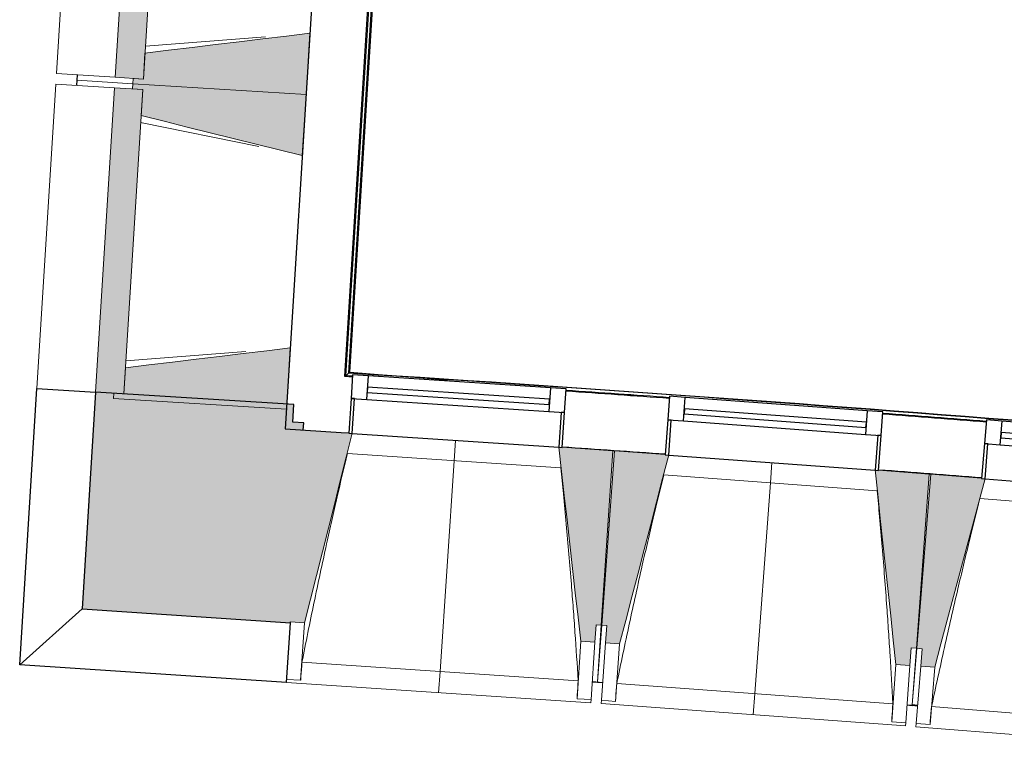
# Model space of a CAD drawing. Header units: millimetres. Extents: x -2845 to 74565, y -36590 to 13748.
# Tile 9 of 75: x 38863 to 41671, y -30371 to -28283. Entities that reach past the tile are written whole.
import ezdxf

# ---------------------------------------------------------------- set-up
doc = ezdxf.new("R2010")
doc.units = ezdxf.units.MM
for name, color, linetype, lineweight in [('A-FLOR', 7, 'Continuous', 25), ('A-FLOR-HRAL', 7, 'Continuous', 18), ('A-GENM', 7, 'Continuous', 18), ('A-GLAZ', 7, 'Continuous', 25), ('A-WALL', 7, 'Continuous', 25), ('A-WALL-PATT', 7, 'Continuous', 25), ('I-WALL', 7, 'Continuous', 25), ('MUR', 7, 'Continuous', 25), ('S-BEAM', 7, 'Continuous', 18)]:
    doc.layers.add(name, color=color, linetype=linetype, lineweight=lineweight)

# ---------------------------------------------------------------- blocks, each defined once
blk = doc.blocks.new('20_MUR PREFA_01 - MODULE_01 B-3165811-2021_015_1111_DCE_1_50_N0 FINI_CFA_DIS')
at = {"layer": 'A-GENM'}
for p, q in [((0, 722.1), (0, 661.4)), ((0, 661.4), (0, 58.5)), ((0, 0.7), (0, 58.5))]:
    blk.add_line(p, q, dxfattribs=at)
blk = doc.blocks.new('Murs 6 - Murs 1-3191379-2021_015_1111_DCE_1_50_N0 FINI_CFA_DIS')
at = {"layer": 'A-WALL-PATT', "true_color": 0x787878}
blk.add_hatch(color=8, dxfattribs=at).paths.add_polyline_path([(-13533.8, -30003.9), (-13530.4, -29951.9), (-13545.3, -29950.9), (-13512.2, -29453.2), (-13497.2, -29454.2), (-13495.9, -29434), (-13527, -29431.9), (-13523.8, -29380.9), (-14089.6, -29345.7), (-14128.1, -29964.3), (-13545.3, -30003.1)])
at = {"layer": 'A-WALL'}
for p, q in [((-14089.6, -29345.7), (-14128.1, -29964.3)), ((-13523.8, -29380.9), (-14089.6, -29345.7)), ((-13527, -29431.9), (-13523.8, -29380.9)), ((-13495.9, -29434), (-13527, -29431.9)), ((-13497.2, -29454.2), (-13495.9, -29434)), ((-14128.1, -29964.3), (-13533.8, -30003.9)), ((-13533.8, -30003.9), (-13533.7, -30001.8))]:
    blk.add_line(p, q, dxfattribs=at)
at = {"layer": 'MUR'}
for p, q in [((-14306, -30124), (-14257, -29335.3)), ((-14257, -29335.3), (-14089.6, -29345.7)), ((-14128.1, -29964.3), (-14306, -30124)), ((-13545.2, -30174.7), (-13533.8, -30003.9)), ((-13545.2, -30174.7), (-14306, -30124))]:
    blk.add_line(p, q, dxfattribs=at)
blk = doc.blocks.new('B02_DC_STR_rvt-1-2021_015_1111_DCE_1_50_N0 FINI_CFA_DIS')
at = {"layer": 'S-BEAM', "lineweight": 5, "true_color": 0x787878}
for points in [[(-13953.3, -28452.5), (-13899.3, -27584.2), (-13979.8, -27579.1), (-14033.8, -28447.5), (-13982, -28450.7)], [(-13489.2, -28496.3), (-13478.4, -28321.7), (-13948.7, -28378.2), (-13953.3, -28452.5), (-13982, -28450.7), (-13982.9, -28465.7), (-13511.5, -28495)], [(-13500.1, -28671), (-13489.2, -28496.3), (-13982.9, -28465.7), (-13983.9, -28480.6), (-13955.1, -28482.4), (-13959.8, -28556.7), (-13511.5, -28668.2)], [(-14009.1, -29350.7), (-13955.1, -28482.4), (-14035.7, -28477.4), (-14089.6, -29345.7), (-14037.8, -29349)], [(-13545, -29394.6), (-13534.2, -29219.9), (-14004.5, -29276.4), (-14009.1, -29350.7), (-14037.8, -29349), (-14038.7, -29363.9), (-13601.4, -29391.1)], [(-13493.8, -30004.5), (-13357.7, -29464.2), (-13367.7, -29463.6), (-13367.7, -29462.9), (-13512.2, -29453.2), (-13545.3, -29950.9), (-13530.4, -29951.9), (-13533.7, -30001.8), (-13511.5, -30003.3)], [(-12665.6, -30059.6), (-12662.3, -30009.8), (-12647.3, -30010.8), (-12614.2, -29513.1), (-12758.8, -29503.4), (-12758.8, -29504.1), (-12768.8, -29503.5), (-12705.5, -30057)], [(-12595, -30064.6), (-12455, -29525.4), (-12465, -29524.6), (-12465, -29524), (-12609.4, -29513.3), (-12646.1, -30010.7), (-12631.2, -30011.8), (-12634.9, -30061.7), (-12618.1, -30062.9)], [(-11767.2, -30125.8), (-11763.5, -30075.9), (-11748.6, -30077), (-11711.9, -29579.6), (-11856.4, -29568.9), (-11856.4, -29569.6), (-11866.4, -29568.8), (-11807.1, -30122.8)], [(-11696.6, -30131.3), (-11552.8, -29593), (-11562.7, -29592.2), (-11562.7, -29591.5), (-11707.1, -29579.8), (-11747.4, -30077), (-11732.5, -30078.2), (-11736.5, -30128), (-11724.7, -30129)]]:
    blk.add_hatch(color=8, dxfattribs=at).paths.add_polyline_path(points)
at = {"layer": 'A-FLOR'}
for p, q in [((-14142, -28440.7), (-14143, -28455.7)), ((-14143, -28455.7), (-14143.9, -28470.7)), ((-12673.1, -30172.1), (-12643.2, -30174.2)), ((-11775.5, -30238.2), (-11745.6, -30240.5)), ((-11745.5, -30239.8), (-11760.5, -30238.6))]:
    blk.add_line(p, q, dxfattribs=at)
at = {"layer": 'S-BEAM'}
for p, q in [((-14147.2, -27568.7), (-14201.2, -28437.1)), ((-13979.8, -27579.1), (-14033.8, -28447.5)), ((-13953.3, -28452.5), (-13899.3, -27584.2)), ((-13947.5, -28358.7), (-13604.8, -28331.7)), ((-13489.2, -28496.3), (-13478.4, -28321.7)), ((-13948.7, -28378.2), (-13953.3, -28452.5)), ((-14033.8, -28447.5), (-14201.2, -28437.1)), ((-14143, -28455.7), (-14142, -28440.7)), ((-14203.1, -28467), (-14257, -29335.3)), ((-14203.1, -28467), (-14035.7, -28477.4)), ((-14143.9, -28470.7), (-14143, -28455.7)), ((-13982.9, -28465.7), (-14143, -28455.7)), ((-14143, -28455.7), (-13982.9, -28465.7)), ((-14033.8, -28447.5), (-13953.3, -28452.5)), ((-13982.9, -28465.7), (-13983.9, -28480.6)), ((-13982, -28450.7), (-13982.9, -28465.7)), ((-13982.9, -28465.7), (-13489.2, -28496.3)), ((-13489.2, -28496.3), (-13982.9, -28465.7)), ((-13953.3, -28452.5), (-13982, -28450.7)), ((-14035.7, -28477.4), (-14089.6, -29345.7)), ((-13955.1, -28482.4), (-14035.7, -28477.4)), ((-14009.1, -29350.7), (-13955.1, -28482.4)), ((-13983.9, -28480.6), (-13955.1, -28482.4)), ((-13955.1, -28482.4), (-13959.8, -28556.7)), ((-13500.1, -28671), (-13489.2, -28496.3)), ((-13624.3, -28645.4), (-13961, -28576.2)), ((-14003.3, -29257), (-13660.6, -29229.9)), ((-13545, -29394.6), (-13534.2, -29219.9)), ((-14004.5, -29276.4), (-14009.1, -29350.7)), ((-14089.6, -29345.7), (-14257, -29335.3)), ((-14089.6, -29345.7), (-14009.1, -29350.7)), ((-14037.8, -29349), (-14038.7, -29363.9)), ((-14038.7, -29363.9), (-13545, -29394.6)), ((-14009.1, -29350.7), (-14037.8, -29349)), ((-13367.6, -29462.9), (-13497.2, -29454.2)), ((-13357.7, -29464.2), (-12768.8, -29503.4)), ((-12614.2, -29513.1), (-12758.8, -29503.4)), ((-12762.5, -29561.8), (-13371.6, -29521.2)), ((-12647.3, -30010.8), (-12614.2, -29513.1)), ((-12609.4, -29513.3), (-12646.1, -30010.7)), ((-12464.9, -29524), (-12609.4, -29513.3)), ((-12455, -29525.4), (-11866.4, -29568.8)), ((-11860.5, -29627.2), (-12469.4, -29582.3)), ((-11711.9, -29579.6), (-11856.4, -29568.9)), ((-11748.6, -30077), (-11711.9, -29579.6)), ((-11707.1, -29579.8), (-11747.4, -30077)), ((-11562.7, -29591.5), (-11707.1, -29579.8)), ((-11552.8, -29593), (-10964.5, -29640.7)), ((-10959.1, -29699.1), (-11567.5, -29649.8)), ((-13533.7, -30001.8), (-13493.8, -30004.5)), ((-13504.7, -30168.3), (-13493.8, -30004.5)), ((-12665.6, -30059.6), (-12662.3, -30009.8)), ((-12662.3, -30009.8), (-12647.3, -30010.8)), ((-12658.1, -30172.4), (-12646.1, -30010.7)), ((-12647.3, -30010.8), (-12658.1, -30172.5)), ((-12646.1, -30010.7), (-12631.2, -30011.8)), ((-12631.2, -30011.8), (-12634.9, -30061.7)), ((-12705.5, -30057), (-12716.4, -30220.8)), ((-12705.5, -30057), (-12665.6, -30059.6)), ((-12665.6, -30059.6), (-12676.5, -30223.5)), ((-12647, -30225.5), (-12634.9, -30061.7)), ((-12634.9, -30061.7), (-12595, -30064.6)), ((-12607.1, -30228.4), (-12595, -30064.6)), ((-11767.2, -30125.8), (-11763.5, -30075.9)), ((-11763.5, -30075.9), (-11748.6, -30077)), ((-11760.5, -30238.6), (-11747.4, -30077)), ((-11748.6, -30077), (-11760.5, -30238.7)), ((-11747.4, -30077), (-11732.5, -30078.2)), ((-11732.5, -30078.2), (-11736.5, -30128)), ((-13501, -30116.9), (-12713.3, -30169.4)), ((-11807.1, -30122.8), (-11819.2, -30286.6)), ((-11807.1, -30122.8), (-11767.2, -30125.8)), ((-11767.2, -30125.8), (-11779.3, -30289.5)), ((-11749.8, -30291.7), (-11736.5, -30128)), ((-11736.5, -30128), (-11696.6, -30131.3)), ((-11709.9, -30294.9), (-11696.6, -30131.3)), ((-13545.2, -30174.7), (-12677.1, -30232.5)), ((-13504.7, -30168.3), (-13544.6, -30165.7)), ((-13504.6, -30168.1), (-13504.7, -30168.3)), ((-12673.2, -30173.6), (-12658.2, -30174.6)), ((-12658.2, -30174.5), (-12658.2, -30173.5)), ((-12658.2, -30173.5), (-12658.2, -30174.6)), ((-12658.2, -30174.5), (-12643.3, -30175.6)), ((-12603, -30177), (-11815.7, -30235.1)), ((-12716.4, -30220.8), (-12716.5, -30220.6)), ((-12676.5, -30223.5), (-12716.4, -30220.8)), ((-12676.5, -30223.5), (-12677.1, -30232.5)), ((-12647.6, -30234.5), (-12647, -30225.5)), ((-12647.6, -30234.5), (-11780, -30298.5)), ((-12607.1, -30228.4), (-12647, -30225.5)), ((-12607, -30228.2), (-12607.1, -30228.4)), ((-11775.6, -30239.7), (-11760.7, -30240.8)), ((-11760.7, -30240.7), (-11760.6, -30239.4)), ((-11760.6, -30239.4), (-11760.7, -30240.8)), ((-11760.7, -30240.7), (-11745.7, -30241.9)), ((-11705.5, -30243.5), (-10918.5, -30307.3)), ((-11819.2, -30286.6), (-11819.2, -30286.3)), ((-11779.3, -30289.5), (-11819.2, -30286.6)), ((-11779.3, -30289.5), (-11780, -30298.5)), ((-11750.5, -30300.7), (-11749.8, -30291.7)), ((-11709.9, -30294.9), (-11749.8, -30291.7)), ((-11709.8, -30294.7), (-11709.9, -30294.9)), ((-11750.5, -30300.7), (-10883.3, -30371))]:
    blk.add_line(p, q, dxfattribs=at)
at = {"layer": 'S-BEAM', "flags": 128}
for points in [[(-13478.4, -28321.7), (-13545.5, -28329.7), (-13612.7, -28337.8), (-13679.9, -28345.9), (-13747.1, -28354), (-13814.3, -28362), (-13881.5, -28370.1), (-13948.7, -28378.2)], [(-13959.8, -28556.7), (-13894.1, -28573.1), (-13828.4, -28589.4), (-13762.8, -28605.7), (-13697.1, -28622), (-13631.4, -28638.4), (-13565.7, -28654.7), (-13500.1, -28671)], [(-13534.2, -29219.9), (-13601.4, -29228), (-13668.6, -29236.1), (-13735.7, -29244.2), (-13802.9, -29252.2), (-13870.1, -29260.3), (-13937.3, -29268.4), (-14004.5, -29276.4)], [(-13493.8, -30004.5), (-13476.8, -29936.9), (-13459.7, -29869.2), (-13442.7, -29801.6), (-13425.7, -29734), (-13408.6, -29666.4), (-13391.6, -29598.8), (-13374.6, -29531.2), (-13357.5, -29463.5)], [(-12768.8, -29502.8), (-12760.9, -29572), (-12753, -29641.3), (-12745.1, -29710.6), (-12737.2, -29779.9), (-12729.3, -29849.2), (-12721.4, -29918.4), (-12713.4, -29987.7), (-12705.5, -30057)], [(-12595, -30064.6), (-12577.5, -29997.2), (-12559.9, -29929.7), (-12542.4, -29862.2), (-12524.9, -29794.7), (-12507.4, -29727.2), (-12489.9, -29659.7), (-12472.4, -29592.2), (-12454.8, -29524.7)], [(-11866.4, -29568.1), (-11859, -29637.5), (-11851.6, -29706.8), (-11844.2, -29776.1), (-11836.8, -29845.5), (-11829.4, -29914.8), (-11822, -29984.1), (-11814.5, -30053.5), (-11807.1, -30122.8)], [(-11696.6, -30131.3), (-11678.6, -30063.9), (-11660.6, -29996.5), (-11642.6, -29929.2), (-11624.6, -29861.8), (-11606.6, -29794.4), (-11588.6, -29727.1), (-11570.6, -29659.7), (-11552.6, -29592.3)], [(-13501, -30116.9), (-13501.8, -30127.1), (-13502.5, -30137.4), (-13503.2, -30147.6), (-13503.9, -30157.8), (-13504.6, -30168.1)], [(-12716.5, -30220.6), (-12715.8, -30210.3), (-12715.2, -30200.1), (-12714.5, -30189.8), (-12713.9, -30179.6), (-12713.3, -30169.4)], [(-12603, -30177), (-12603.8, -30187.2), (-12604.6, -30197.5), (-12605.4, -30207.7), (-12606.2, -30217.9), (-12607, -30228.2)], [(-11819.2, -30286.3), (-11818.5, -30276.1), (-11817.8, -30265.8), (-11817.1, -30255.6), (-11816.4, -30245.4), (-11815.7, -30235.1)], [(-11705.5, -30243.5), (-11706.4, -30253.8), (-11707.2, -30264), (-11708.1, -30274.2), (-11709, -30284.5), (-11709.8, -30294.7)]]:
    blk.add_lwpolyline(points, dxfattribs=at)
at = {"layer": 'S-BEAM'}
for points, knots in [([(-13371.5, -29521.2), (-13381.4, -29562.3), (-13396.3, -29625.8), (-13415.9, -29712), (-13432.1, -29784.9), (-13449.1, -29863.6), (-13472.8, -29976.1), (-13489.9, -30060.5), (-13501, -30116.9)], [0.0183454, 0.0183454, 0.0183454, 0.0183454, 0.2222222, 0.3333333, 0.4444444, 0.5833333, 0.7222222, 1, 1, 1, 1]), ([(-12713.3, -30169.4), (-12716.1, -30123.5), (-12720.7, -30054.7), (-12727.3, -29963), (-12733, -29888.5), (-12739.5, -29808.3), (-12747, -29722.3), (-12754.7, -29640.1), (-12760.1, -29586.6), (-12762.6, -29561.8)], [0, 0, 0, 0, 0.2222222, 0.3333333, 0.4444444, 0.5833333, 0.7222222, 0.8611111, 0.9816328, 0.9816328, 0.9816328, 0.9816328]), ([(-12469.2, -29582.3), (-12479.4, -29623.3), (-12494.8, -29686.7), (-12515, -29772.7), (-12531.7, -29845.5), (-12549.3, -29924.1), (-12573.8, -30036.4), (-12591.5, -30120.7), (-12603, -30177)], [0.0183454, 0.0183454, 0.0183454, 0.0183454, 0.2222222, 0.3333333, 0.4444444, 0.5833333, 0.7222222, 1, 1, 1, 1]), ([(-11815.7, -30235.1), (-11818.2, -30189.2), (-11822.2, -30120.4), (-11828.2, -30028.7), (-11833.3, -29954.1), (-11839.3, -29873.9), (-11846.2, -29787.9), (-11853.3, -29705.6), (-11858.3, -29652.1), (-11860.6, -29627.2)], [0, 0, 0, 0, 0.2222222, 0.3333333, 0.4444444, 0.5833333, 0.7222222, 0.8611111, 0.9816328, 0.9816328, 0.9816328, 0.9816328]), ([(-11567.4, -29649.8), (-11577.9, -29690.7), (-11593.7, -29754.1), (-11614.5, -29839.9), (-11631.7, -29912.6), (-11649.9, -29991.1), (-11675.2, -30103.2), (-11693.5, -30187.3), (-11705.5, -30243.5)], [0.0183454, 0.0183454, 0.0183454, 0.0183454, 0.2222222, 0.3333333, 0.4444444, 0.5833333, 0.7222222, 1, 1, 1, 1])]:
    blk.add_open_spline(points, degree=3, knots=knots, dxfattribs=at)
at = {"layer": 'MUR', "color": 5, "lineweight": 25, "true_color": 0x0000ff}
blk.add_blockref('Murs 6 - Murs 1-3191379-2021_015_1111_DCE_1_50_N0 FINI_CFA_DIS', (0, 0), dxfattribs=at)
at = {"layer": 'S-BEAM', "color": 5, "lineweight": 25, "true_color": 0x0000ff}
for p, rotation in [((-13063.2, -29483.2), 176.1892004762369), ((-12160.6, -29546.4), 175.7775659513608)]:
    blk.add_blockref('20_MUR PREFA_01 - MODULE_01 B-3165811-2021_015_1111_DCE_1_50_N0 FINI_CFA_DIS', p, dxfattribs=dict(at, rotation=rotation))
blk = doc.blocks.new('XXX_VIDE FENETRE - 590-389517-2021_015_1111_DCE_1_50_N0 FINI_CFA_DIS')
at = {"layer": 'A-GLAZ'}
for p, q in [((-305.1, 0), (-305.1, -100)), ((-295.1, 0), (-305.1, 0)), ((295.1, 0), (-295.1, 0)), ((-295.1, -100), (-295.1, 0)), ((305.1, 0), (295.1, 0)), ((295.1, 0), (295.1, -100)), ((305.1, -100), (305.1, 0)), ((-305.1, -100), (-295.1, -100)), ((-260.1, -100), (-305.1, -100)), ((-305.1, -100), (-305.1, -167.5)), ((-260.1, -167.5), (-260.1, -100)), ((260.1, -100), (-260.1, -100)), ((260.1, -100), (260.1, -167.5)), ((305.1, -100), (260.1, -100)), ((295.1, -100), (305.1, -100)), ((305.1, -167.5), (305.1, -100)), ((-305.1, -167.5), (-260.1, -167.5)), ((-260.1, -167.5), (260.1, -167.5)), ((260.1, -167.5), (305.1, -167.5))]:
    blk.add_line(p, q, dxfattribs=at)
at = {"layer": 'A-GLAZ', "color": 173, "true_color": 0x5c63b1}
for p, q in [((260.1, -120), (-260.1, -120)), ((-260.1, -120), (-260.1, -135)), ((-260.1, -135), (260.1, -135)), ((260.1, -135), (260.1, -120))]:
    blk.add_line(p, q, dxfattribs=at)
blk = doc.blocks.new('Garde-corps - Garde-corps-510192-2021_015_1111_DCE_1_50_N0 FINI_CFA_DIS')
at = {"layer": 'A-FLOR-HRAL'}
for p, q in [((-13366.4, -29290.3), (-12993.5, -23290.2)), ((-13364.6, -29288.8), (-12992, -23292)), ((-13368.2, -29292), (-13202.3, -26621.9)), ((-13375.8, -29298.6), (-13223.4, -26847.6)), ((-13356.8, -29300.2), (-13375.8, -29298.6)), ((-13356.7, -29299.8), (-13375.8, -29298.6)), ((-13086.3, -29311.4), (-13364.6, -29288.8)), ((-12552.2, -29354.7), (-12610.1, -29350))]:
    blk.add_line(p, q, dxfattribs=at)
at = {"layer": 'A-FLOR-HRAL', "flags": 128}
for points in [[(-13375.8, -29298.6), (-13375.9, -29298.7), (-13376.2, -29299), (-13376.6, -29299.4), (-13377.1, -29299.8), (-13377.7, -29300.3), (-13378.3, -29300.9), (-13378.9, -29301.4)], [(-13368.2, -29292), (-13372, -29295.3), (-13375.8, -29298.6)], [(-13364.6, -29288.8), (-13364.6, -29288.8), (-13364.7, -29288.9), (-13364.9, -29289), (-13365, -29289.2), (-13365.3, -29289.4), (-13365.5, -29289.6), (-13365.7, -29289.8), (-13365.9, -29290), (-13366.2, -29290.2), (-13366.4, -29290.3)]]:
    blk.add_lwpolyline(points, dxfattribs=at)
at = {"layer": 'A-FLOR-HRAL'}
for radius, start, end in [(125935, 84.373021, 86.346998), (125936.7, 84.373813, 86.346207), (125927.8, 85.92938, 86.063936), (125927.8, 85.517188, 85.651745)]:
    blk.add_arc((-21392, -154971), radius, start, end, dxfattribs=at)
blk = doc.blocks.new('B02_ARC_rvt-1-2021_015_1111_DCE_1_50_N0 FINI_CFA_DIS')
at = {"layer": 'A-FLOR'}
for p, q in [((-12614.2, -29512.9), (-12609.4, -29513.2)), ((-11711.8, -29579.3), (-11707.1, -29579.7))]:
    blk.add_line(p, q, dxfattribs=at)
at = {"layer": 'I-WALL'}
for p, q in [((-13154.3, -23106.7), (-13548.5, -29451)), ((-13378.9, -29301.4), (-13004.6, -23277.6)), ((-13356.9, -29302.8), (-13378.9, -29301.4)), ((-13548.5, -29451), (-13388.9, -29461.1)), ((-13388.9, -29461.1), (-13367.6, -29462.5))]:
    blk.add_line(p, q, dxfattribs=at)
for radius, start, end in [(125924.8, 85.929383, 86.063933), (125924.8, 85.517191, 85.651742), (125764.8, 85.929576, 86.063774), (125764.8, 85.517384, 85.651582)]:
    blk.add_arc((-21392, -154971), radius, start, end, dxfattribs=at)
at = {"layer": 'A-FLOR-HRAL', "lineweight": 18}
blk.add_blockref('Garde-corps - Garde-corps-510192-2021_015_1111_DCE_1_50_N0 FINI_CFA_DIS', (0, 0), dxfattribs=at)
at = {"layer": 'A-GLAZ', "lineweight": 18}
for p, rotation in [((-13063.2, -29483.8), 176.1892004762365), ((-12160.7, -29547.1), 175.7775659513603), ((-11258.6, -29616.9), 175.3659314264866)]:
    blk.add_blockref('XXX_VIDE FENETRE - 590-389517-2021_015_1111_DCE_1_50_N0 FINI_CFA_DIS', p, dxfattribs=dict(at, rotation=rotation))

msp = doc.modelspace()

# ---------------------------------------------------------------- block references
at = {"lineweight": 5}
for name in ['B02_DC_STR_rvt-1-2021_015_1111_DCE_1_50_N0 FINI_CFA_DIS', 'B02_ARC_rvt-1-2021_015_1111_DCE_1_50_N0 FINI_CFA_DIS']:
    msp.add_blockref(name, (53169.3, 0), dxfattribs=at)

doc.saveas('drawing.dxf')
